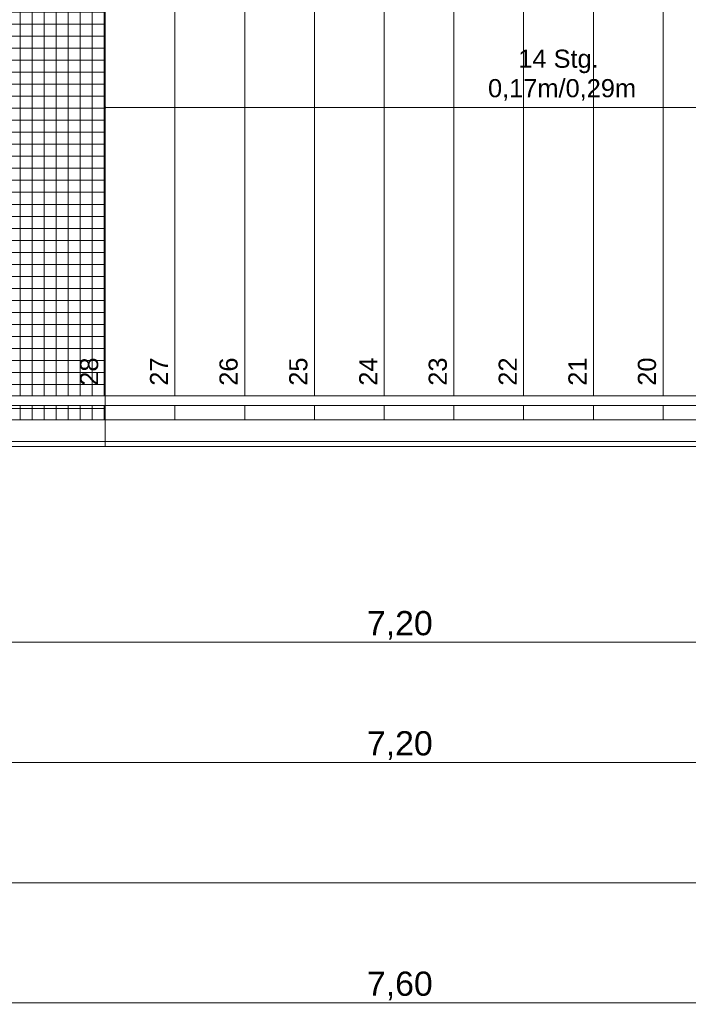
# Model space of a CAD drawing. Header units: metres. Extents: x -180 to 4, y -50 to 6.
# Tile 4 of 256: x -173.2 to -170.42, y -45.28 to -41.18. Entities that reach past the tile are written whole.
import ezdxf

# ---------------------------------------------------------------- set-up
doc = ezdxf.new("R2010")
doc.units = ezdxf.units.M
doc.header["$LTSCALE"] = 0.05
doc.header["$PDMODE"] = 1
doc.header["$PDSIZE"] = -2
for name, pattern in [('9201', [3, 2, -1]), ('Dash Style-1', [1.999894, 0.999947, -0.999947]), ('ISO-02 Strichlinie', [3.81, 3.048, -0.762]), ('Linienart-1', [2.116328, 1.058164, -1.058164])]:
    doc.linetypes.add(name, pattern=pattern)
doc.layers.get('0').update_dxf_attribs({"lineweight": 25})
for name, color, linetype, lineweight, true_color in [('30 -33 Aussenwände- 7 Fassade_ Elemente', 7, 'Continuous', 9, 0x00aacc), ('30 -34 Innenwände- 6 Elemente', 7, 'Continuous', 9, 0xff6633), ('30 -35 Decken- 2.2 Treppen Außen', 7, 'Continuous', 9, 0x009999), ('70 -72 Beschriftung- 1 Beschriftung allgemein', 7, 'Continuous', 9, 0xff6633), ('70 -76 Bemaßung- 2 Allgemein', 7, 'Continuous', 5, 0x6666cc)]:
    doc.layers.add(name, color=color, linetype=linetype, lineweight=lineweight, true_color=true_color)
doc.layers.add('60- 61 allgemeine Ausstattung- 4 Terrassen', color=7, linetype='Continuous', lineweight=9)
doc.layers.add('Keine', color=7, linetype='Continuous', lineweight=9)
doc.styles.add('Arial', font='arial.ttf')
doc.dimstyles.new('k+k 1_50', dxfattribs={"dimtxt": 0.100689, "dimasz": 0.05302, "dimexe": 0.05, "dimexo": 0.15, "dimgap": 0.01, "dimtad": 1, "dimdec": 3, "dimtxsty": 'Arial', "dimblk": 'VW_SLASH', "dimblk1": 'VW_SLASH', "dimblk2": 'VW_SLASH', "dimcen": 0, "dimdle": 0.05, "dimadec": 3, "dimazin": 0, "dimtfac": 0.75, "dimtdec": 3, "dimtix": 1, "dimtmove": 0, "dimatfit": 0, "dimldrblk": 'VW_SLASH-1', "dimfxl": 0.125, "dimfxlon": 1, "dimfrac": 2, "dimtolj": 1, "dimarcsym": 0})

# ---------------------------------------------------------------- blocks, each defined once
blk = doc.blocks.new('Gruppe-31')
at = {"color": 255, "linetype": '9201', "lineweight": 5, "transparency": 33554508}
blk.add_wipeout([(-170.236, -40.247), (-170.526, -40.247), (-170.526, -42.847), (-170.236, -42.847)], dxfattribs=at).dxf.layer = '30 -35 Decken- 2.2 Treppen Außen'
blk.add_wipeout([(-170.526, -40.247), (-170.816, -40.247), (-170.816, -42.847), (-170.526, -42.847)], dxfattribs=at).dxf.layer = '30 -35 Decken- 2.2 Treppen Außen'
blk.add_wipeout([(-170.816, -40.247), (-171.106, -40.247), (-171.106, -42.847), (-170.816, -42.847)], dxfattribs=at).dxf.layer = '30 -35 Decken- 2.2 Treppen Außen'
blk.add_wipeout([(-171.106, -40.247), (-171.396, -40.247), (-171.396, -42.847), (-171.106, -42.847)], dxfattribs=at).dxf.layer = '30 -35 Decken- 2.2 Treppen Außen'
blk.add_wipeout([(-171.396, -40.247), (-171.686, -40.247), (-171.686, -42.847), (-171.396, -42.847)], dxfattribs=at).dxf.layer = '30 -35 Decken- 2.2 Treppen Außen'
blk.add_wipeout([(-171.686, -40.247), (-171.976, -40.247), (-171.976, -42.847), (-171.686, -42.847)], dxfattribs=at).dxf.layer = '30 -35 Decken- 2.2 Treppen Außen'
blk.add_wipeout([(-171.976, -40.247), (-172.266, -40.247), (-172.266, -42.847), (-171.976, -42.847)], dxfattribs=at).dxf.layer = '30 -35 Decken- 2.2 Treppen Außen'
blk.add_wipeout([(-172.266, -40.247), (-172.556, -40.247), (-172.556, -42.847), (-172.266, -42.847)], dxfattribs=at).dxf.layer = '30 -35 Decken- 2.2 Treppen Außen'
blk.add_wipeout([(-172.556, -40.247), (-172.846, -40.247), (-172.846, -42.847), (-172.556, -42.847)], dxfattribs=at).dxf.layer = '30 -35 Decken- 2.2 Treppen Außen'
blk = doc.blocks.new('Gruppe-35')
at = {"layer": '30 -35 Decken- 2.2 Treppen Außen', "linetype": '9201', "lineweight": 9, "transparency": 33554508}
for p, q in [((-172.846, -40.137), (-172.846, -42.957)), ((-172.556, -40.247), (-172.556, -42.847)), ((-172.266, -40.247), (-172.266, -42.847)), ((-171.976, -40.247), (-171.976, -42.847)), ((-171.686, -40.247), (-171.686, -42.847)), ((-171.396, -40.247), (-171.396, -42.847)), ((-171.106, -40.247), (-171.106, -42.847)), ((-170.816, -40.247), (-170.816, -42.847)), ((-170.526, -40.247), (-170.526, -42.847))]:
    blk.add_line(p, q, dxfattribs=at)
at = {"layer": '30 -35 Decken- 2.2 Treppen Außen', "linetype": '9201', "lineweight": 9, "transparency": 33554508, "flags": 128}
for points in [[(-172.556, -42.847), (-172.846, -42.847)], [(-172.266, -42.847), (-172.556, -42.847)], [(-171.976, -42.847), (-172.266, -42.847)], [(-171.686, -42.847), (-171.976, -42.847)], [(-171.396, -42.847), (-171.686, -42.847)], [(-171.106, -42.847), (-171.396, -42.847)], [(-170.816, -42.847), (-171.106, -42.847)], [(-170.526, -42.847), (-170.816, -42.847)], [(-170.236, -42.847), (-170.526, -42.847)]]:
    blk.add_lwpolyline(points, dxfattribs=at)
blk = doc.blocks.new('Gruppe-38')
at = {"layer": '30 -35 Decken- 2.2 Treppen Außen', "linetype": 'ISO-02 Strichlinie', "lineweight": 9, "transparency": 33554508, "flags": 128}
blk.add_lwpolyline([(-165.401, -41.547), (-172.846, -41.547)], dxfattribs=at)
blk = doc.blocks.new('Gruppe-40')
at = {"layer": '30 -35 Decken- 2.2 Treppen Außen', "linetype": 'Dash Style-1', "lineweight": 9, "transparency": 33554508, "flags": 128}
blk.add_lwpolyline([(-165.6773, -42.847), (-172.846, -42.847), (-172.846, -42.957), (-165.7007, -42.957)], dxfattribs=at)
blk = doc.blocks.new('Gruppe-42')
at = {"color": 255, "linetype": 'Linienart-1'}
blk.add_wipeout([(-165.6646, -42.787), (-172.846, -42.787), (-172.846, -42.747), (-165.6561, -42.747)], dxfattribs=at).dxf.layer = '30 -35 Decken- 2.2 Treppen Außen'
at = {"layer": '30 -35 Decken- 2.2 Treppen Außen', "linetype": 'Linienart-1', "flags": 128}
blk.add_lwpolyline([(-165.6646, -42.787), (-172.846, -42.787), (-172.846, -42.747), (-165.6561, -42.747)], dxfattribs=at)
blk = doc.blocks.new('Gruppe-44')
at = {"color": 255, "linetype": 'Linienart-1'}
blk.add_wipeout([(-165.6965, -42.937), (-172.846, -42.937), (-172.846, -42.847), (-165.6773, -42.847)], dxfattribs=at).dxf.layer = '30 -35 Decken- 2.2 Treppen Außen'
at = {"layer": '30 -35 Decken- 2.2 Treppen Außen', "linetype": 'Linienart-1', "flags": 128}
blk.add_lwpolyline([(-165.6965, -42.937), (-172.846, -42.937), (-172.846, -42.847), (-165.6773, -42.847)], dxfattribs=at)
blk = doc.blocks.new('Gruppe-53')
at = {"layer": '30 -35 Decken- 2.2 Treppen Außen', "insert": (-170.961, -41.5185), "char_height": 0.075516, "attachment_point": 8, "rotation": 0.001, "line_spacing_factor": 0.973705, "style": 'Arial'}
blk.add_mtext('14 Stg.\\P 0,17m/0,29m', dxfattribs=at)
blk = doc.blocks.new('Gruppe-54')
at = {"layer": '30 -35 Decken- 2.2 Treppen Außen', "char_height": 0.07552, "attachment_point": 9, "rotation": 90.001, "line_spacing_factor": 0.973705, "style": 'Arial'}
for s, insert in [('28', (-172.8745, -42.5872)), ('27', (-172.5845, -42.5872)), ('26', (-172.2945, -42.5872)), ('25', (-172.0045, -42.5872)), ('24', (-171.7145, -42.5872)), ('23', (-171.4245, -42.5872)), ('22', (-171.1345, -42.5872)), ('21', (-170.8445, -42.5872)), ('20', (-170.5545, -42.5872))]:
    blk.add_mtext(s, dxfattribs=dict(at, insert=insert))
blk = doc.blocks.new('Gruppe-55')
at = {"layer": '30 -35 Decken- 2.2 Treppen Außen', "transparency": 33554508}
blk.add_blockref('Gruppe-31', (0, 0), dxfattribs=at)
for name in ['Gruppe-35', 'Gruppe-40', 'Gruppe-38']:
    blk.add_blockref(name, (0, 0), dxfattribs=at)
at = {"layer": '30 -35 Decken- 2.2 Treppen Außen'}
for name in ['Gruppe-53', 'Gruppe-54']:
    blk.add_blockref(name, (0, 0), dxfattribs=at)
for name in ['Gruppe-42', 'Gruppe-44']:
    blk.add_blockref(name, (0, 0), dxfattribs=at)
blk = doc.blocks.new('Gruppe-56')
at = {"layer": '30 -35 Decken- 2.2 Treppen Außen', "color": 7, "transparency": 33554687}
blk.add_blockref('Gruppe-55', (0, 0), dxfattribs=at)
blk = doc.blocks.new('Gruppe-57')
at = {"layer": '30 -35 Decken- 2.2 Treppen Außen', "color": 7, "transparency": 33554687}
blk.add_blockref('Gruppe-56', (0, 0), dxfattribs=at)
at = {"layer": '30 -35 Decken- 2.2 Treppen Außen', "color": 0, "flags": 1}
for tag in ['prm0_value', 'prm1_value', 'prm2_value', 'prm3_value', 'prm4_value', 'prm5_value', 'prm6_value', 'prm7_value', 'prm8_value', 'IFC_UUID', 'instanceID', 'prm0_name', 'prm0_type', 'prm1_name', 'prm1_type', 'prm2_name', 'prm2_type', 'prm3_name', 'prm3_type', 'prm4_name', 'prm4_type', 'prm5_name', 'prm5_type', 'prm6_name', 'prm6_type', 'prm7_name', 'prm7_type', 'prm8_name', 'prm8_type']:
    blk.add_attdef(tag, (-172.9927, -42.957), '', height=0.00018, dxfattribs=at)
blk = doc.blocks.new('_00-EG_Tragwerk (2D)')
at = {"layer": '30 -35 Decken- 2.2 Treppen Außen', "transparency": 33554687}
blk.add_blockref('Gruppe-57', (0, 0), dxfattribs=at)
blk = doc.blocks.new('Gruppe-194')
at = {"color": 255, "lineweight": 5}
blk.add_wipeout([(-170.236, -40.247), (-170.526, -40.247), (-170.526, -42.847), (-170.236, -42.847)], dxfattribs=at).dxf.layer = '30 -35 Decken- 2.2 Treppen Außen'
blk.add_wipeout([(-170.526, -40.247), (-170.816, -40.247), (-170.816, -42.847), (-170.526, -42.847)], dxfattribs=at).dxf.layer = '30 -35 Decken- 2.2 Treppen Außen'
blk.add_wipeout([(-170.816, -40.247), (-171.106, -40.247), (-171.106, -42.847), (-170.816, -42.847)], dxfattribs=at).dxf.layer = '30 -35 Decken- 2.2 Treppen Außen'
blk.add_wipeout([(-171.106, -40.247), (-171.396, -40.247), (-171.396, -42.847), (-171.106, -42.847)], dxfattribs=at).dxf.layer = '30 -35 Decken- 2.2 Treppen Außen'
blk.add_wipeout([(-171.396, -40.247), (-171.686, -40.247), (-171.686, -42.847), (-171.396, -42.847)], dxfattribs=at).dxf.layer = '30 -35 Decken- 2.2 Treppen Außen'
blk.add_wipeout([(-171.686, -40.247), (-171.976, -40.247), (-171.976, -42.847), (-171.686, -42.847)], dxfattribs=at).dxf.layer = '30 -35 Decken- 2.2 Treppen Außen'
blk.add_wipeout([(-171.976, -40.247), (-172.266, -40.247), (-172.266, -42.847), (-171.976, -42.847)], dxfattribs=at).dxf.layer = '30 -35 Decken- 2.2 Treppen Außen'
blk.add_wipeout([(-172.266, -40.247), (-172.556, -40.247), (-172.556, -42.847), (-172.266, -42.847)], dxfattribs=at).dxf.layer = '30 -35 Decken- 2.2 Treppen Außen'
blk.add_wipeout([(-172.556, -40.247), (-172.846, -40.247), (-172.846, -42.847), (-172.556, -42.847)], dxfattribs=at).dxf.layer = '30 -35 Decken- 2.2 Treppen Außen'
blk = doc.blocks.new('Gruppe-197')
at = {"layer": '30 -35 Decken- 2.2 Treppen Außen'}
for p, q in [((-172.846, -40.137), (-172.846, -42.957)), ((-172.556, -40.247), (-172.556, -42.847)), ((-172.266, -40.247), (-172.266, -42.847)), ((-171.976, -40.247), (-171.976, -42.847)), ((-171.686, -40.247), (-171.686, -42.847)), ((-171.396, -40.247), (-171.396, -42.847)), ((-171.106, -40.247), (-171.106, -42.847)), ((-170.816, -40.247), (-170.816, -42.847)), ((-170.526, -40.247), (-170.526, -42.847))]:
    blk.add_line(p, q, dxfattribs=at)
at = {"layer": '30 -35 Decken- 2.2 Treppen Außen', "flags": 128}
for points in [[(-172.556, -42.847), (-172.846, -42.847)], [(-172.266, -42.847), (-172.556, -42.847)], [(-171.976, -42.847), (-172.266, -42.847)], [(-171.686, -42.847), (-171.976, -42.847)], [(-171.396, -42.847), (-171.686, -42.847)], [(-171.106, -42.847), (-171.396, -42.847)], [(-170.816, -42.847), (-171.106, -42.847)], [(-170.526, -42.847), (-170.816, -42.847)], [(-170.236, -42.847), (-170.526, -42.847)]]:
    blk.add_lwpolyline(points, dxfattribs=at)
blk = doc.blocks.new('Gruppe-198')
at = {"layer": '30 -35 Decken- 2.2 Treppen Außen', "linetype": 'Continuous', "lineweight": 0, "true_color": 0x009999}
blk.add_hatch(color=134, dxfattribs=at).paths.add_polyline_path([(-172.843, -41.5478), (-172.846, -41.547), (-172.843, -41.5462)])
at = {"layer": '30 -35 Decken- 2.2 Treppen Außen', "color": 134, "lineweight": 5, "true_color": 0x009999, "flags": 128}
blk.add_lwpolyline([(-172.843, -41.5478), (-172.846, -41.547), (-172.843, -41.5462)], close=True, dxfattribs=at)
at = {"layer": '30 -35 Decken- 2.2 Treppen Außen', "flags": 128}
blk.add_lwpolyline([(-163.806, -41.547), (-172.846, -41.547)], dxfattribs=at)
blk = doc.blocks.new('Gruppe-199')
at = {"color": 255}
blk.add_wipeout([(-172.846, -42.957), (-163.806, -42.957), (-163.806, -42.847), (-172.846, -42.847)], dxfattribs=at).dxf.layer = '30 -35 Decken- 2.2 Treppen Außen'
at = {"layer": '30 -35 Decken- 2.2 Treppen Außen', "flags": 128}
blk.add_lwpolyline([(-172.846, -42.957), (-163.806, -42.957), (-163.806, -42.847), (-172.846, -42.847)], close=True, dxfattribs=at)
blk = doc.blocks.new('Gruppe-200')
at = {"color": 255}
blk.add_wipeout([(-163.806, -42.747), (-172.846, -42.747), (-172.846, -42.787), (-163.806, -42.787)], dxfattribs=at).dxf.layer = '30 -35 Decken- 2.2 Treppen Außen'
at = {"layer": '30 -35 Decken- 2.2 Treppen Außen', "flags": 128}
blk.add_lwpolyline([(-163.806, -42.747), (-172.846, -42.747), (-172.846, -42.787), (-163.806, -42.787)], close=True, dxfattribs=at)
blk = doc.blocks.new('Gruppe-201')
at = {"color": 255}
blk.add_wipeout([(-163.806, -42.847), (-172.846, -42.847), (-172.846, -42.937), (-163.806, -42.937)], dxfattribs=at).dxf.layer = '30 -35 Decken- 2.2 Treppen Außen'
at = {"layer": '30 -35 Decken- 2.2 Treppen Außen', "flags": 128}
blk.add_lwpolyline([(-163.806, -42.847), (-172.846, -42.847), (-172.846, -42.937), (-163.806, -42.937)], close=True, dxfattribs=at)
blk = doc.blocks.new('Gruppe-205')
at = {"layer": '30 -35 Decken- 2.2 Treppen Außen', "insert": (-170.961, -41.5185), "char_height": 0.075516, "attachment_point": 8, "rotation": 0.001, "line_spacing_factor": 0.973705, "style": 'Arial'}
blk.add_mtext('14 Stg.\\P 0,17m/0,29m', dxfattribs=at)
blk = doc.blocks.new('Gruppe-206')
at = {"layer": '30 -35 Decken- 2.2 Treppen Außen', "char_height": 0.07552, "attachment_point": 9, "rotation": 90.001, "line_spacing_factor": 0.973705, "style": 'Arial'}
for s, insert in [('28', (-172.8745, -42.5872)), ('27', (-172.5845, -42.5872)), ('26', (-172.2945, -42.5872)), ('25', (-172.0045, -42.5872)), ('24', (-171.7145, -42.5872)), ('23', (-171.4245, -42.5872)), ('22', (-171.1345, -42.5872)), ('21', (-170.8445, -42.5872)), ('20', (-170.5545, -42.5872))]:
    blk.add_mtext(s, dxfattribs=dict(at, insert=insert))
blk = doc.blocks.new('Gruppe-207')
at = {"layer": '30 -35 Decken- 2.2 Treppen Außen'}
blk.add_blockref('Gruppe-194', (0, 0), dxfattribs=at)
for name in ['Gruppe-197', 'Gruppe-198']:
    blk.add_blockref(name, (0, 0), dxfattribs=at)
blk.add_blockref('Gruppe-199', (0, 0), dxfattribs=at)
for name in ['Gruppe-205', 'Gruppe-206', 'Gruppe-200', 'Gruppe-201']:
    blk.add_blockref(name, (0, 0), dxfattribs=at)
blk = doc.blocks.new('Gruppe-208')
at = {"layer": '30 -35 Decken- 2.2 Treppen Außen', "color": 7, "transparency": 33554687}
blk.add_blockref('Gruppe-207', (0, 0), dxfattribs=at)
blk = doc.blocks.new('Gruppe-209')
at = {"layer": '30 -35 Decken- 2.2 Treppen Außen', "color": 7, "transparency": 33554687}
blk.add_blockref('Gruppe-208', (0, 0), dxfattribs=at)
at = {"layer": '30 -35 Decken- 2.2 Treppen Außen', "color": 0, "flags": 1}
for tag in ['IFC_UUID', 'instanceID']:
    blk.add_attdef(tag, (-172.9927, -42.957), '', height=0.00018, dxfattribs=at)
blk = doc.blocks.new('_01-OG1_Tragwerk (2D)')
at = {"layer": '30 -35 Decken- 2.2 Treppen Außen', "transparency": 33554687}
blk.add_blockref('Gruppe-209', (0, 0), dxfattribs=at)
blk = doc.blocks.new('Gruppe-7669')
at = {"color": 255}
blk.add_wipeout([(-175.826, -39.867), (-175.826, -42.937), (-172.846, -42.937), (-172.846, -42.847), (-175.736, -42.847), (-175.736, -39.867)], dxfattribs=at).dxf.layer = '30 -34 Innenwände- 6 Elemente'
at = {"layer": '30 -34 Innenwände- 6 Elemente', "flags": 128}
blk.add_lwpolyline([(-175.826, -39.867), (-175.826, -42.937), (-172.846, -42.937), (-172.846, -42.847), (-175.736, -42.847), (-175.736, -39.867)], close=True, dxfattribs=at)
blk = doc.blocks.new('Gruppe-7670')
at = {"color": 255}
blk.add_wipeout([(-175.676, -39.867), (-175.676, -42.787), (-172.846, -42.787), (-172.846, -42.747), (-175.636, -42.747), (-175.636, -39.867)], dxfattribs=at).dxf.layer = '30 -34 Innenwände- 6 Elemente'
at = {"layer": '30 -34 Innenwände- 6 Elemente', "flags": 128}
blk.add_lwpolyline([(-175.676, -39.867), (-175.676, -42.787), (-172.846, -42.787), (-172.846, -42.747), (-175.636, -42.747), (-175.636, -39.867)], close=True, dxfattribs=at)
blk = doc.blocks.new('Gruppe-7671')
at = {"layer": '30 -34 Innenwände- 6 Elemente', "color": 7, "transparency": 33554687}
blk.add_blockref('Gruppe-7669', (0, 0), dxfattribs=at)
blk.add_blockref('Gruppe-7670', (0, 0), dxfattribs=at)
blk = doc.blocks.new('Gruppe-7672')
at = {"layer": '30 -34 Innenwände- 6 Elemente', "color": 7, "transparency": 33554687}
blk.add_blockref('Gruppe-7671', (0, 0), dxfattribs=at)
at = {"layer": '30 -34 Innenwände- 6 Elemente', "color": 0, "flags": 1}
for tag in ['IFC_UUID', 'instanceID']:
    blk.add_attdef(tag, (-175.826, -42.937), '', height=0.00018, dxfattribs=at)
blk = doc.blocks.new('Gruppe-7859')
at = {"layer": '60- 61 allgemeine Ausstattung- 4 Terrassen', "linetype": 'Continuous', "lineweight": 9, "transparency": 33554534}
h = blk.add_hatch(dxfattribs=at)
h.set_pattern_fill('Betonfertigteil  SRF', color=252, style=0, pattern_type=2)
h.set_pattern_definition([(0, (0, 0), (3e-18, 0.05), []), (90, (0, 0), (0.05, 0), [])])
h.paths.add_polyline_path([(-172.846, -40.247), (-173.136, -40.247), (-173.136, -39.717), (-175.736, -39.717), (-175.736, -42.847), (-172.846, -42.847)])
at = {"layer": '60- 61 allgemeine Ausstattung- 4 Terrassen', "color": 252, "linetype": 'Continuous', "true_color": 0x888888, "flags": 128}
blk.add_lwpolyline([(-172.846, -40.247), (-173.136, -40.247), (-173.136, -39.717), (-175.736, -39.717), (-175.736, -42.847), (-172.846, -42.847)], close=True, dxfattribs=at)
blk = doc.blocks.new('Gruppe-8962')
at = {"color": 255, "lineweight": 5}
blk.add_wipeout([(-170.236, -40.247), (-170.526, -40.247), (-170.526, -42.847), (-170.236, -42.847)], dxfattribs=at).dxf.layer = '30 -35 Decken- 2.2 Treppen Außen'
blk.add_wipeout([(-170.526, -40.247), (-170.816, -40.247), (-170.816, -42.847), (-170.526, -42.847)], dxfattribs=at).dxf.layer = '30 -35 Decken- 2.2 Treppen Außen'
blk.add_wipeout([(-170.816, -40.247), (-171.106, -40.247), (-171.106, -42.847), (-170.816, -42.847)], dxfattribs=at).dxf.layer = '30 -35 Decken- 2.2 Treppen Außen'
blk.add_wipeout([(-171.106, -40.247), (-171.396, -40.247), (-171.396, -42.847), (-171.106, -42.847)], dxfattribs=at).dxf.layer = '30 -35 Decken- 2.2 Treppen Außen'
blk.add_wipeout([(-171.396, -40.247), (-171.686, -40.247), (-171.686, -42.847), (-171.396, -42.847)], dxfattribs=at).dxf.layer = '30 -35 Decken- 2.2 Treppen Außen'
blk.add_wipeout([(-171.686, -40.247), (-171.976, -40.247), (-171.976, -42.847), (-171.686, -42.847)], dxfattribs=at).dxf.layer = '30 -35 Decken- 2.2 Treppen Außen'
blk.add_wipeout([(-171.976, -40.247), (-172.266, -40.247), (-172.266, -42.847), (-171.976, -42.847)], dxfattribs=at).dxf.layer = '30 -35 Decken- 2.2 Treppen Außen'
blk.add_wipeout([(-172.266, -40.247), (-172.556, -40.247), (-172.556, -42.847), (-172.266, -42.847)], dxfattribs=at).dxf.layer = '30 -35 Decken- 2.2 Treppen Außen'
blk.add_wipeout([(-172.556, -40.247), (-172.846, -40.247), (-172.846, -42.847), (-172.556, -42.847)], dxfattribs=at).dxf.layer = '30 -35 Decken- 2.2 Treppen Außen'
blk = doc.blocks.new('Gruppe-8965')
at = {"layer": '30 -35 Decken- 2.2 Treppen Außen', "color": 7}
for p, q in [((-172.846, -40.137), (-172.846, -42.957)), ((-172.556, -40.247), (-172.556, -42.847)), ((-172.266, -40.247), (-172.266, -42.847)), ((-171.976, -40.247), (-171.976, -42.847)), ((-171.686, -40.247), (-171.686, -42.847)), ((-171.396, -40.247), (-171.396, -42.847)), ((-171.106, -40.247), (-171.106, -42.847)), ((-170.816, -40.247), (-170.816, -42.847)), ((-170.526, -40.247), (-170.526, -42.847))]:
    blk.add_line(p, q, dxfattribs=at)
at = {"layer": '30 -35 Decken- 2.2 Treppen Außen', "color": 7, "flags": 128}
for points in [[(-172.556, -42.847), (-172.846, -42.847)], [(-172.266, -42.847), (-172.556, -42.847)], [(-171.976, -42.847), (-172.266, -42.847)], [(-171.686, -42.847), (-171.976, -42.847)], [(-171.396, -42.847), (-171.686, -42.847)], [(-171.106, -42.847), (-171.396, -42.847)], [(-170.816, -42.847), (-171.106, -42.847)], [(-170.526, -42.847), (-170.816, -42.847)], [(-170.236, -42.847), (-170.526, -42.847)]]:
    blk.add_lwpolyline(points, dxfattribs=at)
blk = doc.blocks.new('Gruppe-8966')
at = {"layer": '30 -35 Decken- 2.2 Treppen Außen', "linetype": 'Continuous', "lineweight": 0}
blk.add_hatch(color=7, dxfattribs=at).paths.add_polyline_path([(-172.843, -41.5478), (-172.846, -41.547), (-172.843, -41.5462)])
at = {"layer": '30 -35 Decken- 2.2 Treppen Außen', "color": 7, "lineweight": 5, "flags": 128}
blk.add_lwpolyline([(-172.843, -41.5478), (-172.846, -41.547), (-172.843, -41.5462)], close=True, dxfattribs=at)
at = {"layer": '30 -35 Decken- 2.2 Treppen Außen', "color": 7, "flags": 128}
blk.add_lwpolyline([(-163.806, -41.547), (-172.846, -41.547)], dxfattribs=at)
blk = doc.blocks.new('Gruppe-8967')
at = {"color": 255}
blk.add_wipeout([(-172.846, -42.957), (-163.806, -42.957), (-163.806, -42.847), (-172.846, -42.847)], dxfattribs=at).dxf.layer = '30 -35 Decken- 2.2 Treppen Außen'
at = {"layer": '30 -35 Decken- 2.2 Treppen Außen', "color": 7, "flags": 128}
blk.add_lwpolyline([(-172.846, -42.957), (-163.806, -42.957), (-163.806, -42.847), (-172.846, -42.847)], close=True, dxfattribs=at)
blk = doc.blocks.new('Gruppe-8968')
at = {"color": 255}
blk.add_wipeout([(-163.806, -42.747), (-172.846, -42.747), (-172.846, -42.787), (-163.806, -42.787)], dxfattribs=at).dxf.layer = '30 -35 Decken- 2.2 Treppen Außen'
at = {"layer": '30 -35 Decken- 2.2 Treppen Außen', "color": 7, "flags": 128}
blk.add_lwpolyline([(-163.806, -42.747), (-172.846, -42.747), (-172.846, -42.787), (-163.806, -42.787)], close=True, dxfattribs=at)
blk = doc.blocks.new('Gruppe-8969')
at = {"color": 255}
blk.add_wipeout([(-163.806, -42.847), (-172.846, -42.847), (-172.846, -42.937), (-163.806, -42.937)], dxfattribs=at).dxf.layer = '30 -35 Decken- 2.2 Treppen Außen'
at = {"layer": '30 -35 Decken- 2.2 Treppen Außen', "color": 7, "flags": 128}
blk.add_lwpolyline([(-163.806, -42.847), (-172.846, -42.847), (-172.846, -42.937), (-163.806, -42.937)], close=True, dxfattribs=at)
blk = doc.blocks.new('Gruppe-8973')
at = {"layer": '30 -35 Decken- 2.2 Treppen Außen', "color": 7, "insert": (-170.961, -41.5185), "char_height": 0.075516, "attachment_point": 8, "rotation": 0.001, "line_spacing_factor": 0.973705, "style": 'Arial'}
blk.add_mtext('14 Stg.\\P 0,17m/0,29m', dxfattribs=at)
blk = doc.blocks.new('Gruppe-8974')
at = {"layer": '30 -35 Decken- 2.2 Treppen Außen', "color": 7, "char_height": 0.07552, "attachment_point": 9, "rotation": 90.001, "line_spacing_factor": 0.973705, "style": 'Arial'}
for s, insert in [('28', (-172.8745, -42.5872)), ('27', (-172.5845, -42.5872)), ('26', (-172.2945, -42.5872)), ('25', (-172.0045, -42.5872)), ('24', (-171.7145, -42.5872)), ('23', (-171.4245, -42.5872)), ('22', (-171.1345, -42.5872)), ('21', (-170.8445, -42.5872)), ('20', (-170.5545, -42.5872))]:
    blk.add_mtext(s, dxfattribs=dict(at, insert=insert))
blk = doc.blocks.new('Gruppe-8975')
at = {"layer": '30 -35 Decken- 2.2 Treppen Außen', "color": 7}
blk.add_blockref('Gruppe-8962', (0, 0), dxfattribs=at)
for name in ['Gruppe-8965', 'Gruppe-8966']:
    blk.add_blockref(name, (0, 0), dxfattribs=at)
blk.add_blockref('Gruppe-8967', (0, 0), dxfattribs=at)
for name in ['Gruppe-8973', 'Gruppe-8974', 'Gruppe-8968', 'Gruppe-8969']:
    blk.add_blockref(name, (0, 0), dxfattribs=at)
blk = doc.blocks.new('Gruppe-8976')
at = {"layer": '30 -35 Decken- 2.2 Treppen Außen', "color": 7, "transparency": 33554687}
blk.add_blockref('Gruppe-8975', (0, 0), dxfattribs=at)
blk = doc.blocks.new('Gruppe-8977')
at = {"layer": '30 -35 Decken- 2.2 Treppen Außen', "color": 7, "transparency": 33554687}
blk.add_blockref('Gruppe-8976', (0, 0), dxfattribs=at)
at = {"layer": '30 -35 Decken- 2.2 Treppen Außen', "color": 0, "flags": 1}
for tag in ['IFC_UUID', 'instanceID']:
    blk.add_attdef(tag, (-172.9927, -42.957), '', height=0.00018, dxfattribs=at)
blk = doc.blocks.new('Gruppe-9016')
at = {"color": 255, "lineweight": 5}
blk.add_wipeout([(-170.236, -40.247), (-170.526, -40.247), (-170.526, -42.847), (-170.236, -42.847)], dxfattribs=at).dxf.layer = '30 -35 Decken- 2.2 Treppen Außen'
blk.add_wipeout([(-170.526, -40.247), (-170.816, -40.247), (-170.816, -42.847), (-170.526, -42.847)], dxfattribs=at).dxf.layer = '30 -35 Decken- 2.2 Treppen Außen'
blk.add_wipeout([(-170.816, -40.247), (-171.106, -40.247), (-171.106, -42.847), (-170.816, -42.847)], dxfattribs=at).dxf.layer = '30 -35 Decken- 2.2 Treppen Außen'
blk.add_wipeout([(-171.106, -40.247), (-171.396, -40.247), (-171.396, -42.847), (-171.106, -42.847)], dxfattribs=at).dxf.layer = '30 -35 Decken- 2.2 Treppen Außen'
blk.add_wipeout([(-171.396, -40.247), (-171.686, -40.247), (-171.686, -42.847), (-171.396, -42.847)], dxfattribs=at).dxf.layer = '30 -35 Decken- 2.2 Treppen Außen'
blk.add_wipeout([(-171.686, -40.247), (-171.976, -40.247), (-171.976, -42.847), (-171.686, -42.847)], dxfattribs=at).dxf.layer = '30 -35 Decken- 2.2 Treppen Außen'
blk.add_wipeout([(-171.976, -40.247), (-172.266, -40.247), (-172.266, -42.847), (-171.976, -42.847)], dxfattribs=at).dxf.layer = '30 -35 Decken- 2.2 Treppen Außen'
blk.add_wipeout([(-172.266, -40.247), (-172.556, -40.247), (-172.556, -42.847), (-172.266, -42.847)], dxfattribs=at).dxf.layer = '30 -35 Decken- 2.2 Treppen Außen'
blk.add_wipeout([(-172.556, -40.247), (-172.846, -40.247), (-172.846, -42.847), (-172.556, -42.847)], dxfattribs=at).dxf.layer = '30 -35 Decken- 2.2 Treppen Außen'
blk = doc.blocks.new('Gruppe-9019')
at = {"layer": '30 -35 Decken- 2.2 Treppen Außen', "color": 7}
for p, q in [((-172.846, -40.137), (-172.846, -42.957)), ((-172.556, -40.247), (-172.556, -42.847)), ((-172.266, -40.247), (-172.266, -42.847)), ((-171.976, -40.247), (-171.976, -42.847)), ((-171.686, -40.247), (-171.686, -42.847)), ((-171.396, -40.247), (-171.396, -42.847)), ((-171.106, -40.247), (-171.106, -42.847)), ((-170.816, -40.247), (-170.816, -42.847)), ((-170.526, -40.247), (-170.526, -42.847))]:
    blk.add_line(p, q, dxfattribs=at)
at = {"layer": '30 -35 Decken- 2.2 Treppen Außen', "color": 7, "flags": 128}
for points in [[(-172.556, -42.847), (-172.846, -42.847)], [(-172.266, -42.847), (-172.556, -42.847)], [(-171.976, -42.847), (-172.266, -42.847)], [(-171.686, -42.847), (-171.976, -42.847)], [(-171.396, -42.847), (-171.686, -42.847)], [(-171.106, -42.847), (-171.396, -42.847)], [(-170.816, -42.847), (-171.106, -42.847)], [(-170.526, -42.847), (-170.816, -42.847)], [(-170.236, -42.847), (-170.526, -42.847)]]:
    blk.add_lwpolyline(points, dxfattribs=at)
blk = doc.blocks.new('Gruppe-9020')
at = {"layer": '30 -35 Decken- 2.2 Treppen Außen', "linetype": 'Continuous', "lineweight": 0}
blk.add_hatch(color=7, dxfattribs=at).paths.add_polyline_path([(-172.843, -41.5478), (-172.846, -41.547), (-172.843, -41.5462)])
at = {"layer": '30 -35 Decken- 2.2 Treppen Außen', "color": 7, "lineweight": 5, "flags": 128}
blk.add_lwpolyline([(-172.843, -41.5478), (-172.846, -41.547), (-172.843, -41.5462)], close=True, dxfattribs=at)
at = {"layer": '30 -35 Decken- 2.2 Treppen Außen', "color": 7, "flags": 128}
blk.add_lwpolyline([(-163.806, -41.547), (-172.846, -41.547)], dxfattribs=at)
blk = doc.blocks.new('Gruppe-9021')
at = {"color": 255}
blk.add_wipeout([(-172.846, -42.957), (-163.806, -42.957), (-163.806, -42.847), (-172.846, -42.847)], dxfattribs=at).dxf.layer = '30 -35 Decken- 2.2 Treppen Außen'
at = {"layer": '30 -35 Decken- 2.2 Treppen Außen', "color": 7, "flags": 128}
blk.add_lwpolyline([(-172.846, -42.957), (-163.806, -42.957), (-163.806, -42.847), (-172.846, -42.847)], close=True, dxfattribs=at)
blk = doc.blocks.new('Gruppe-9022')
at = {"color": 255}
blk.add_wipeout([(-163.806, -42.747), (-172.846, -42.747), (-172.846, -42.787), (-163.806, -42.787)], dxfattribs=at).dxf.layer = '30 -35 Decken- 2.2 Treppen Außen'
at = {"layer": '30 -35 Decken- 2.2 Treppen Außen', "color": 7, "flags": 128}
blk.add_lwpolyline([(-163.806, -42.747), (-172.846, -42.747), (-172.846, -42.787), (-163.806, -42.787)], close=True, dxfattribs=at)
blk = doc.blocks.new('Gruppe-9023')
at = {"color": 255}
blk.add_wipeout([(-163.806, -42.847), (-172.846, -42.847), (-172.846, -42.937), (-163.806, -42.937)], dxfattribs=at).dxf.layer = '30 -35 Decken- 2.2 Treppen Außen'
at = {"layer": '30 -35 Decken- 2.2 Treppen Außen', "color": 7, "flags": 128}
blk.add_lwpolyline([(-163.806, -42.847), (-172.846, -42.847), (-172.846, -42.937), (-163.806, -42.937)], close=True, dxfattribs=at)
blk = doc.blocks.new('Gruppe-9027')
at = {"layer": '30 -35 Decken- 2.2 Treppen Außen', "color": 7, "insert": (-170.961, -41.5185), "char_height": 0.075516, "attachment_point": 8, "rotation": 0.001, "line_spacing_factor": 0.973705, "style": 'Arial'}
blk.add_mtext('14 Stg.\\P 0,17m/0,29m', dxfattribs=at)
blk = doc.blocks.new('Gruppe-9028')
at = {"layer": '30 -35 Decken- 2.2 Treppen Außen', "color": 7, "char_height": 0.07552, "attachment_point": 9, "rotation": 90.001, "line_spacing_factor": 0.973705, "style": 'Arial'}
for s, insert in [('28', (-172.8745, -42.5872)), ('27', (-172.5845, -42.5872)), ('26', (-172.2945, -42.5872)), ('25', (-172.0045, -42.5872)), ('24', (-171.7145, -42.5872)), ('23', (-171.4245, -42.5872)), ('22', (-171.1345, -42.5872)), ('21', (-170.8445, -42.5872)), ('20', (-170.5545, -42.5872))]:
    blk.add_mtext(s, dxfattribs=dict(at, insert=insert))
blk = doc.blocks.new('Gruppe-9029')
at = {"layer": '30 -35 Decken- 2.2 Treppen Außen', "color": 7}
blk.add_blockref('Gruppe-9016', (0, 0), dxfattribs=at)
for name in ['Gruppe-9019', 'Gruppe-9020']:
    blk.add_blockref(name, (0, 0), dxfattribs=at)
blk.add_blockref('Gruppe-9021', (0, 0), dxfattribs=at)
for name in ['Gruppe-9027', 'Gruppe-9028', 'Gruppe-9022', 'Gruppe-9023']:
    blk.add_blockref(name, (0, 0), dxfattribs=at)
blk = doc.blocks.new('Gruppe-9030')
at = {"layer": '30 -35 Decken- 2.2 Treppen Außen', "color": 7, "transparency": 33554687}
blk.add_blockref('Gruppe-9029', (0, 0), dxfattribs=at)
blk = doc.blocks.new('Gruppe-9031')
at = {"layer": '30 -35 Decken- 2.2 Treppen Außen', "color": 7, "transparency": 33554687}
blk.add_blockref('Gruppe-9030', (0, 0), dxfattribs=at)
blk = doc.blocks.new('_OG3_2D (2D)')
at = {"layer": '30 -33 Aussenwände- 7 Fassade_ Elemente', "flags": 128}
blk.add_lwpolyline([(-160.61099996, -39.83704198), (-173.02599996, -39.83704198), (-173.02599996, -40.13704198), (-172.81099996, -40.13704198), (-172.81099996, -42.95704198), (-175.84599996, -42.95704198), (-175.84599996, -39.86704198)], dxfattribs=at)
at = {"layer": '30 -34 Innenwände- 6 Elemente'}
blk.add_blockref('Gruppe-7672', (0, 0), dxfattribs=at)
at = {"layer": '70 -72 Beschriftung- 1 Beschriftung allgemein', "color": 7}
blk.add_blockref('Gruppe-7859', (0, 0), dxfattribs=at)
at = {"layer": '30 -35 Decken- 2.2 Treppen Außen', "transparency": 33554687}
blk.add_blockref('Gruppe-8977', (0, 0), dxfattribs=at)
blk.add_blockref('Gruppe-9031', (0, 0), dxfattribs=at)
blk = doc.blocks.new('Gruppe-9702')
at = {"color": 255}
blk.add_wipeout([(-175.826, -39.867), (-175.826, -42.937), (-172.846, -42.937), (-172.846, -42.847), (-175.736, -42.847), (-175.736, -39.867)], dxfattribs=at).dxf.layer = '30 -34 Innenwände- 6 Elemente'
at = {"layer": '30 -34 Innenwände- 6 Elemente', "flags": 128}
blk.add_lwpolyline([(-175.826, -39.867), (-175.826, -42.937), (-172.846, -42.937), (-172.846, -42.847), (-175.736, -42.847), (-175.736, -39.867)], close=True, dxfattribs=at)
blk = doc.blocks.new('Gruppe-9703')
at = {"color": 255}
blk.add_wipeout([(-175.676, -39.867), (-175.676, -42.787), (-172.846, -42.787), (-172.846, -42.747), (-175.636, -42.747), (-175.636, -39.867)], dxfattribs=at).dxf.layer = '30 -34 Innenwände- 6 Elemente'
at = {"layer": '30 -34 Innenwände- 6 Elemente', "flags": 128}
blk.add_lwpolyline([(-175.676, -39.867), (-175.676, -42.787), (-172.846, -42.787), (-172.846, -42.747), (-175.636, -42.747), (-175.636, -39.867)], close=True, dxfattribs=at)
blk = doc.blocks.new('Gruppe-9704')
at = {"layer": '30 -34 Innenwände- 6 Elemente', "color": 7, "transparency": 33554687}
blk.add_blockref('Gruppe-9702', (0, 0), dxfattribs=at)
blk.add_blockref('Gruppe-9703', (0, 0), dxfattribs=at)
blk = doc.blocks.new('Gruppe-9705')
at = {"layer": '30 -34 Innenwände- 6 Elemente', "color": 7, "transparency": 33554687}
blk.add_blockref('Gruppe-9704', (0, 0), dxfattribs=at)
at = {"layer": '30 -34 Innenwände- 6 Elemente', "color": 0, "flags": 1}
for tag in ['IFC_UUID', 'instanceID']:
    blk.add_attdef(tag, (-175.826, -42.937), '', height=0.00018, dxfattribs=at)
blk = doc.blocks.new('VW_SLASH')
at = {"color": 0, "linetype": 'ByBlock', "lineweight": -2, "transparency": 16777216}
blk.add_line((0.943, 0), (-1, 0), dxfattribs=at)
at = {"color": 0, "lineweight": 20, "transparency": 16777216, "flags": 128}
blk.add_lwpolyline([(0.5, 0.5), (-0.5, -0.5)], dxfattribs=at)
blk = doc.blocks.new('*D10972')
at = {"layer": '70 -76 Bemaßung- 2 Allgemein', "color": 0, "lineweight": -2}
for p, q in [((-175.421, -45.147), (-175.421, -45.322)), ((-167.821, -45.147), (-167.821, -45.322)), ((-167.874, -45.272), (-175.368, -45.272))]:
    blk.add_line(p, q, dxfattribs=at)
at = {"layer": 'Defpoints', "color": 0}
for p in [(-175.421, -42.294), (-167.821, -42.294), (-175.421, -45.272)]:
    blk.add_point(p, dxfattribs=at)
at = {"layer": '70 -76 Bemaßung- 2 Allgemein', "color": 0, "lineweight": -2, "xscale": 0.05302001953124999, "yscale": 0.05302001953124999, "zscale": 0.05302001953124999, "rotation": 180}
blk.add_blockref('VW_SLASH', (-175.421, -45.272), dxfattribs=at)
at = {"layer": '70 -76 Bemaßung- 2 Allgemein', "color": 0, "lineweight": -2, "xscale": 0.05302001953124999, "yscale": 0.05302001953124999, "zscale": 0.05302001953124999}
blk.add_blockref('VW_SLASH', (-167.821, -45.272), dxfattribs=at)
at = {"layer": '70 -76 Bemaßung- 2 Allgemein', "color": 0, "insert": (-171.621, -45.2016), "char_height": 0.10069, "attachment_point": 5, "style": 'Arial'}
blk.add_mtext('\\A1;7,60', dxfattribs=at)
blk = doc.blocks.new('VW_SLASH-1')
at = {"color": 0, "linetype": 'ByBlock', "lineweight": -2, "transparency": 16777216}
blk.add_line((0.943, 0), (-1, 0), dxfattribs=at)
at = {"color": 0, "lineweight": 5, "transparency": 16777216, "flags": 128}
blk.add_lwpolyline([(0.5, 0.5), (-0.5, -0.5)], dxfattribs=at)
blk = doc.blocks.new('*D11025')
at = {"layer": '70 -76 Bemaßung- 2 Allgemein', "color": 0, "lineweight": -2}
for p, q in [((-175.421, -44.647), (-175.421, -44.822)), ((-160.221, -44.647), (-160.221, -44.822)), ((-160.274, -44.772), (-175.368, -44.772))]:
    blk.add_line(p, q, dxfattribs=at)
at = {"layer": 'Defpoints', "color": 0}
for p in [(-175.421, -41.794), (-160.221, -41.794), (-175.421, -44.772)]:
    blk.add_point(p, dxfattribs=at)
at = {"layer": '70 -76 Bemaßung- 2 Allgemein', "color": 0, "lineweight": -2, "xscale": 0.05302001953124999, "yscale": 0.05302001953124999, "zscale": 0.05302001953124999, "rotation": 180}
blk.add_blockref('VW_SLASH', (-175.421, -44.772), dxfattribs=at)
at = {"layer": '70 -76 Bemaßung- 2 Allgemein', "color": 0, "lineweight": -2, "xscale": 0.05302001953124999, "yscale": 0.05302001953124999, "zscale": 0.05302001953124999}
blk.add_blockref('VW_SLASH', (-160.221, -44.772), dxfattribs=at)
at = {"layer": '70 -76 Bemaßung- 2 Allgemein', "color": 0, "insert": (-167.821, -44.7016), "char_height": 0.10069, "attachment_point": 5, "style": 'Arial'}
blk.add_mtext('\\A1;15,20', dxfattribs=at)
blk = doc.blocks.new('*D11205')
at = {"layer": '70 -76 Bemaßung- 2 Allgemein', "color": 0, "lineweight": -2}
for p, q in [((-175.221, -44.147), (-175.221, -44.322)), ((-168.021, -44.147), (-168.021, -44.322)), ((-168.074, -44.272), (-175.168, -44.272))]:
    blk.add_line(p, q, dxfattribs=at)
at = {"layer": 'Defpoints', "color": 0}
for p in [(-175.221, -11.897), (-168.021, -11.897), (-175.221, -44.272)]:
    blk.add_point(p, dxfattribs=at)
at = {"layer": '70 -76 Bemaßung- 2 Allgemein', "color": 0, "lineweight": -2, "xscale": 0.05302001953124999, "yscale": 0.05302001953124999, "zscale": 0.05302001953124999, "rotation": 180}
blk.add_blockref('VW_SLASH', (-175.221, -44.272), dxfattribs=at)
at = {"layer": '70 -76 Bemaßung- 2 Allgemein', "color": 0, "lineweight": -2, "xscale": 0.05302001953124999, "yscale": 0.05302001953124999, "zscale": 0.05302001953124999}
blk.add_blockref('VW_SLASH', (-168.021, -44.272), dxfattribs=at)
at = {"layer": '70 -76 Bemaßung- 2 Allgemein', "color": 0, "insert": (-171.621, -44.2016), "char_height": 0.10069, "attachment_point": 5, "style": 'Arial'}
blk.add_mtext('\\A1;7,20', dxfattribs=at)
blk = doc.blocks.new('*D11446')
at = {"layer": '70 -76 Bemaßung- 2 Allgemein', "color": 0, "lineweight": -2}
for p, q in [((-175.221, -43.647), (-175.221, -43.822)), ((-168.021, -43.647), (-168.021, -43.822)), ((-168.074, -43.772), (-175.168, -43.772))]:
    blk.add_line(p, q, dxfattribs=at)
at = {"layer": 'Defpoints', "color": 0}
for p in [(-175.221, -11.897), (-168.021, -11.897), (-175.221, -43.772)]:
    blk.add_point(p, dxfattribs=at)
at = {"layer": '70 -76 Bemaßung- 2 Allgemein', "color": 0, "lineweight": -2, "xscale": 0.05302001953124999, "yscale": 0.05302001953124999, "zscale": 0.05302001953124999, "rotation": 180}
blk.add_blockref('VW_SLASH', (-175.221, -43.772), dxfattribs=at)
at = {"layer": '70 -76 Bemaßung- 2 Allgemein', "color": 0, "lineweight": -2, "xscale": 0.05302001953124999, "yscale": 0.05302001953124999, "zscale": 0.05302001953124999}
blk.add_blockref('VW_SLASH', (-168.021, -43.772), dxfattribs=at)
at = {"layer": '70 -76 Bemaßung- 2 Allgemein', "color": 0, "insert": (-171.621, -43.7016), "char_height": 0.10069, "attachment_point": 5, "style": 'Arial'}
blk.add_mtext('\\A1;7,20', dxfattribs=at)
blk = doc.blocks.new('Gruppe-9719')
at = {"layer": '70 -76 Bemaßung- 2 Allgemein'}
dim = blk.add_aligned_dim(p1=(-167.82099996, -42.29404198), p2=(-175.42099996, -42.29404198), distance=2.978, text='7,60', dimstyle='k+k 1_50', override={"dimtxt": 0.100689, "dimgap": 0.01, "dimdec": 8, "dimpost": '<>', "dimtxsty": 'Arial', "dimtmove": 2}, dxfattribs=at)
dim.commit()
dim.dimension.update_dxf_attribs({"geometry": '*D10972', "text_midpoint": (-171.62099996, -45.20157844)})
blk = doc.blocks.new('Gruppe-9723')
at = {"layer": '70 -76 Bemaßung- 2 Allgemein'}
dim = blk.add_aligned_dim(p1=(-160.22099996, -41.79404198), p2=(-175.42099996, -41.79404198), distance=2.978, text='15,20', dimstyle='k+k 1_50', override={"dimtxt": 0.100689, "dimgap": 0.01, "dimdec": 8, "dimpost": '<>', "dimtxsty": 'Arial', "dimtmove": 2}, dxfattribs=at)
dim.commit()
dim.dimension.update_dxf_attribs({"geometry": '*D11025', "text_midpoint": (-167.82099996, -44.70157844)})
blk = doc.blocks.new('Gruppe-9727')
at = {"layer": '70 -76 Bemaßung- 2 Allgemein'}
dim = blk.add_aligned_dim(p1=(-168.02099996, -11.89704198), p2=(-175.22099996, -11.89704198), distance=32.375, text='7,20', dimstyle='k+k 1_50', override={"dimtxt": 0.100689, "dimgap": 0.01, "dimdec": 8, "dimpost": '<>', "dimtxsty": 'Arial', "dimtmove": 2}, dxfattribs=at)
dim.commit()
dim.dimension.update_dxf_attribs({"geometry": '*D11205', "text_midpoint": (-171.62099996, -44.20157844)})
blk = doc.blocks.new('Gruppe-9731')
at = {"layer": '70 -76 Bemaßung- 2 Allgemein'}
dim = blk.add_aligned_dim(p1=(-168.02099996, -11.89704198), p2=(-175.22099996, -11.89704198), distance=31.875, text='7,20', dimstyle='k+k 1_50', override={"dimtxt": 0.100689, "dimgap": 0.01, "dimdec": 8, "dimpost": '<>', "dimtxsty": 'Arial', "dimtmove": 2}, dxfattribs=at)
dim.commit()
dim.dimension.update_dxf_attribs({"geometry": '*D11446', "text_midpoint": (-171.62099996, -43.70157844)})
blk = doc.blocks.new('_OG3_2D Bemaßung_ Beschriftung (2D)')
at = {"layer": '30 -34 Innenwände- 6 Elemente'}
blk.add_blockref('Gruppe-9705', (0, 0), dxfattribs=at)
at = {"layer": '70 -76 Bemaßung- 2 Allgemein'}
for name in ['Gruppe-9731', 'Gruppe-9727', 'Gruppe-9723', 'Gruppe-9719']:
    blk.add_blockref(name, (0, 0), dxfattribs=at)

msp = doc.modelspace()

# ---------------------------------------------------------------- block references
at = {"layer": '30 -35 Decken- 2.2 Treppen Außen', "color": 1}
msp.add_blockref('_00-EG_Tragwerk (2D)', (0, 0), dxfattribs=at)

# ---------------------------------------------------------------- next in the draw order: block references
msp.add_blockref('_01-OG1_Tragwerk (2D)', (0, 0), dxfattribs=at)

# ---------------------------------------------------------------- next in the draw order: block references
at = {"layer": 'Keine', "color": 1}
msp.add_blockref('_OG3_2D (2D)', (0, 0), dxfattribs=at)

# ---------------------------------------------------------------- next in the draw order: block references
msp.add_blockref('_OG3_2D Bemaßung_ Beschriftung (2D)', (0, 0), dxfattribs=at)

doc.saveas('drawing.dxf')
